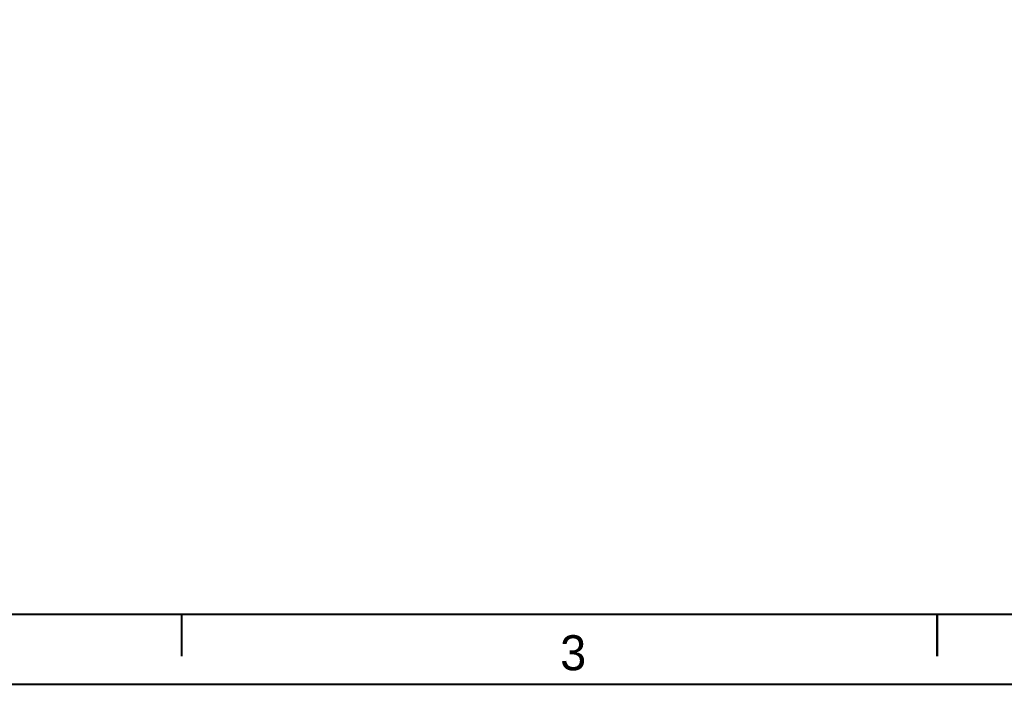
# Model space of a CAD drawing. Extents: x -4 to 18, y -5.1 to 11.9.
# Tile 2 of 8: x 0.2 to 7.3, y -5.1 to -0.4. Entities that reach past the tile are written whole.
import ezdxf

# ---------------------------------------------------------------- set-up
doc = ezdxf.new("R2010")
doc.units = 0

msp = doc.modelspace()

# ---------------------------------------------------------------- linework, layer by layer
at = {"layer": 'LY1', "const_width": 0.015}
for points in [[(-4, -5.1), (18, -5.1), (18, 11.9)], [(-3.5, 11.4), (-3.5, -4.6), (-2.9, -4.6), (12.3, -4.6)], [(1.4, -4.6), (1.4, -4.9)], [(6.8, -4.9), (6.8, -4.6)]]:
    msp.add_lwpolyline(points, dxfattribs=at)

# ---------------------------------------------------------------- texts
at = {"layer": 'LYR1', "color": 1}
msp.add_text('3', height=0.25, dxfattribs=at).set_placement((4.1055, -5))

doc.saveas('drawing.dxf')
